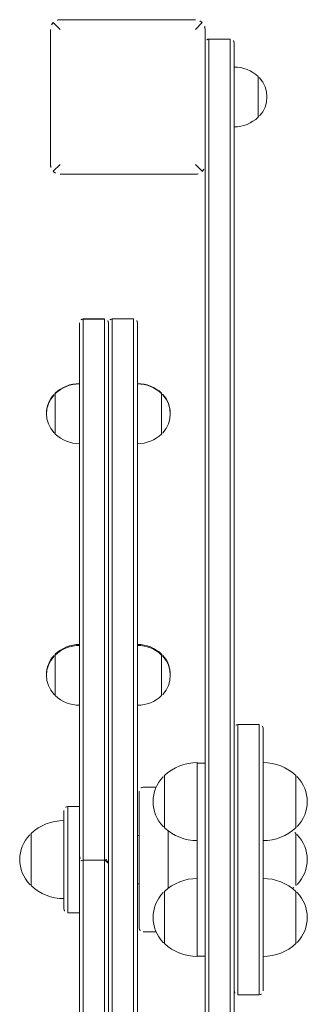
# Model space of a CAD drawing. Header units: metres. Extents: x 5484066 to 5586315, y 5680530 to 5718493.
# Tile 102 of 110: x 5516297.57 to 5516297.719, y 5683362.499 to 5683363.009. Entities that reach past the tile are written whole.
import ezdxf

# ---------------------------------------------------------------- set-up
doc = ezdxf.new("R2010")
doc.units = ezdxf.units.M
doc.layers.add('01-SIM Weglinie-PZT-PTW_06-10-2025$0$A-Plac-Zabaw', color=81, linetype='Continuous')
doc.layers.add('_xref', color=7, linetype='Continuous')

# ---------------------------------------------------------------- blocks, each defined once
blk = doc.blocks.new('01-SIM Weglinie-PZT-PTW_06-10-2025$0$A$C7b74bb24')
at = {"color": 0, "linetype": 'Continuous', "lineweight": 0}
for p, q in [((295254.452, -1639.193), (295251.752, -1639.193)), ((295263.696, -1640.443), (295261.596, -1640.443)), ((295263.743, -1640.443), (295263.696, -1640.443)), ((295277.24, -1640.443), (295275.14, -1640.443)), ((295277.259, -1640.443), (295277.24, -1640.443)), ((295289.102, -1640.693), (295288.749, -1640.34)), ((295296.102, -1640.193), (295289.102, -1640.193)), ((295296.102, -1640.693), (295296.456, -1640.34)), ((295251.926, -1640.893), (295250.552, -1640.893)), ((295255.652, -1640.893), (295251.926, -1640.893)), ((295288.602, -1640.693), (295288.602, -1647.693)), ((295296.602, -1647.693), (295296.602, -1640.693)), ((295250.352, -1641.093), (295251.834, -1641.093)), ((295250.352, -1641.093), (295251.834, -1641.093)), ((295250.352, -1641.093), (295250.352, -1641.693)), ((295251.834, -1641.093), (295255.852, -1641.093)), ((295251.834, -1641.093), (295255.852, -1641.093)), ((295255.852, -1641.093), (295255.852, -1641.693)), ((295225.104, -1641.893), (295252.771, -1641.893)), ((295225.104, -1641.893), (295252.771, -1641.893)), ((295252.773, -1641.693), (295225.304, -1641.693)), ((295252.771, -1641.893), (295253.074, -1641.893)), ((295252.771, -1641.893), (295253.074, -1641.893)), ((295252.874, -1641.693), (295252.773, -1641.693)), ((295252.874, -1641.693), (295252.876, -1641.693)), ((295252.877, -1641.693), (295252.876, -1641.693)), ((295252.877, -1641.693), (295253.274, -1641.693)), ((295253.074, -1641.893), (295253.377, -1641.893)), ((295253.074, -1641.893), (295253.377, -1641.893)), ((295253.074, -1641.893), (295253.074, -1642.993)), ((295253.375, -1641.693), (295253.274, -1641.693)), ((295280.9, -1641.693), (295253.375, -1641.693)), ((295253.377, -1641.893), (295281.1, -1641.893)), ((295253.377, -1641.893), (295281.1, -1641.893)), ((295280.9, -1641.693), (295280.9, -1641.693)), ((295280.901, -1641.693), (295280.9, -1641.693)), ((295281.1, -1641.893), (295281.1, -1641.893)), ((295281.1, -1641.893), (295281.101, -1641.893)), ((295281.1, -1641.893), (295281.1, -1641.893)), ((295281.1, -1641.893), (295281.101, -1641.893)), ((295281.1, -1641.893), (295281.1, -1642.993)), ((295281.101, -1641.893), (295281.101, -1642.993)), ((295252.771, -1642.993), (295225.104, -1642.993)), ((295252.771, -1642.993), (295225.104, -1642.993)), ((295253.074, -1642.993), (295252.771, -1642.993)), ((295253.074, -1642.993), (295252.771, -1642.993)), ((295253.377, -1642.993), (295253.074, -1642.993)), ((295253.377, -1642.993), (295253.074, -1642.993)), ((295281.1, -1642.993), (295253.377, -1642.993)), ((295281.1, -1642.993), (295253.377, -1642.993)), ((295281.101, -1642.993), (295281.1, -1642.993)), ((295281.1, -1642.993), (295281.1, -1642.993)), ((295281.1, -1642.993), (295281.1, -1642.993)), ((295281.101, -1642.993), (295281.1, -1642.993)), ((295225.102, -1643.393), (295281.102, -1643.393)), ((295225.102, -1643.393), (295281.102, -1643.393)), ((295225.304, -1643.193), (295252.773, -1643.193)), ((295280.9, -1643.193), (295252.773, -1643.193)), ((295253.375, -1643.193), (295280.9, -1643.193)), ((295280.902, -1643.193), (295280.9, -1643.193)), ((295281.102, -1644.493), (295281.102, -1643.393)), ((295281.102, -1644.493), (295225.102, -1644.493)), ((295281.102, -1644.493), (295225.102, -1644.493)), ((295225.302, -1644.693), (295280.902, -1644.693)), ((295249.352, -1644.993), (295249.352, -1645.666)), ((295256.652, -1644.793), (295249.552, -1644.793)), ((295251.852, -1644.693), (295251.852, -1644.793)), ((295254.352, -1644.693), (295254.352, -1644.793)), ((295256.852, -1644.993), (295256.852, -1645.666)), ((295251.452, -1646.093), (295248.752, -1646.093)), ((295257.452, -1646.093), (295254.752, -1646.093)), ((295261.596, -1645.943), (295263.616, -1645.943)), ((295263.616, -1645.943), (295263.696, -1645.943)), ((295263.696, -1645.943), (295263.743, -1645.943)), ((295275.14, -1645.943), (295277.159, -1645.943)), ((295277.159, -1645.943), (295277.24, -1645.943)), ((295277.24, -1645.943), (295277.259, -1645.943)), ((295251.62, -1646.293), (295254.584, -1646.293)), ((295254.584, -1646.293), (295251.62, -1646.293)), ((295288.749, -1648.047), (295289.102, -1647.693)), ((295296.102, -1647.693), (295296.456, -1648.047)), ((295234.751, -1648.193), (295271.454, -1648.193)), ((295250.386, -1647.793), (295248.082, -1647.793)), ((295248.102, -1648.193), (295248.102, -1647.793)), ((295255.819, -1647.793), (295250.386, -1647.793)), ((295258.122, -1647.793), (295255.819, -1647.793)), ((295258.102, -1648.193), (295258.102, -1647.793)), ((295273.425, -1648.193), (295271.454, -1648.193)), ((295289.102, -1648.193), (295273.425, -1648.193)), ((295289.102, -1648.193), (295296.102, -1648.193)), ((295271.577, -1648.393), (295234.627, -1648.393)), ((295271.577, -1648.393), (295234.627, -1648.393)), ((295271.577, -1648.393), (295273.425, -1648.393)), ((295271.577, -1648.393), (295273.425, -1648.393)), ((295273.425, -1648.393), (295292.602, -1648.393)), ((295273.425, -1648.393), (295292.602, -1648.393)), ((295295.602, -1648.393), (295292.602, -1648.393)), ((295295.602, -1648.393), (295292.602, -1648.393)), ((295295.602, -1648.393), (295295.602, -1649.493)), ((295234.627, -1649.493), (295271.577, -1649.493)), ((295234.627, -1649.493), (295271.577, -1649.493)), ((295271.454, -1649.693), (295234.751, -1649.693)), ((295271.454, -1649.693), (295273.425, -1649.693)), ((295273.425, -1649.493), (295271.577, -1649.493)), ((295273.425, -1649.493), (295271.577, -1649.493)), ((295292.602, -1649.493), (295273.425, -1649.493)), ((295292.602, -1649.493), (295273.425, -1649.493)), ((295273.425, -1649.693), (295292.602, -1649.693)), ((295292.602, -1649.493), (295295.602, -1649.493)), ((295292.602, -1649.493), (295295.602, -1649.493)), ((295295.402, -1649.693), (295292.602, -1649.693)), ((295246.102, -1649.893), (295250.102, -1649.893)), ((295246.102, -1649.893), (295246.102, -1650.993)), ((295246.102, -1649.893), (295250.102, -1649.893)), ((295256.102, -1649.893), (295250.102, -1649.893)), ((295256.102, -1649.893), (295250.102, -1649.893)), ((295256.102, -1649.893), (295260.102, -1649.893)), ((295256.102, -1649.893), (295260.102, -1649.893)), ((295260.102, -1649.893), (295260.102, -1650.993)), ((295250.102, -1650.993), (295246.102, -1650.993)), ((295250.102, -1650.993), (295246.102, -1650.993)), ((295246.302, -1651.193), (295250.102, -1651.193)), ((295250.102, -1650.993), (295256.102, -1650.993)), ((295250.102, -1650.993), (295256.102, -1650.993)), ((295256.102, -1651.193), (295250.102, -1651.193)), ((295260.102, -1650.993), (295256.102, -1650.993)), ((295260.102, -1650.993), (295256.102, -1650.993)), ((295256.102, -1651.193), (295259.902, -1651.193)), ((295292.602, -1650.943), (295291.552, -1650.943)), ((295293.652, -1650.943), (295292.602, -1650.943)), ((295248.752, -1652.893), (295250.102, -1652.893)), ((295250.102, -1652.893), (295251.452, -1652.893)), ((295251.752, -1652.893), (295254.452, -1652.893)), ((295254.752, -1652.893), (295256.102, -1652.893)), ((295256.102, -1652.893), (295257.452, -1652.893))]:
    blk.add_line(p, q, dxfattribs=at)
for centre, radius, start, end in [((295253.102, -1640.453), 1.847, 45.6975, 134.3025), ((295253.574, -1640.893), 2.492, 136.9795, 180), ((295251.952, -1639.275), 0.2, 134.3025, 155.9656), ((295254.252, -1639.275), 0.2, 24.0344, 45.6975), ((295252.631, -1640.893), 2.492, 0, 43.0205), ((295262.646, -1641.443), 1.45, 47.1564, 132.8436), ((295262.693, -1641.443), 1.45, 47.1564, 90.9251), ((295276.19, -1641.443), 1.45, 47.1564, 132.8436), ((295276.209, -1641.443), 1.45, 47.1564, 90.3832), ((295262.909, -1641.693), 1.812, 136.3972, 180), ((295261.796, -1640.527), 0.2, 132.8436, 155.3279), ((295263.496, -1640.527), 0.2, 24.6721, 47.1564), ((295263.543, -1640.527), 0.2, 24.6721, 47.1564), ((295262.384, -1641.693), 1.812, 0, 43.6028), ((295262.43, -1641.693), 1.812, 0, 43.6028), ((295276.452, -1641.693), 1.812, 136.3972, 180), ((295275.34, -1640.527), 0.2, 132.8436, 155.3279), ((295277.04, -1640.527), 0.2, 24.6721, 47.1564), ((295277.059, -1640.527), 0.2, 24.6721, 47.1564), ((295275.927, -1641.693), 1.812, 0, 43.6028), ((295275.947, -1641.693), 1.812, 0, 43.6028), ((295289.102, -1640.693), 0.5, 135, 180), ((295289.102, -1640.693), 0.5, 90, 135), ((295296.102, -1640.693), 0.5, 45, 90), ((295296.102, -1640.693), 0.5, 0, 45), ((295250.552, -1641.093), 0.2, 90, 180), ((295255.652, -1641.093), 0.2, 0, 90), ((295252.876, -1641.893), 0.2, 5.5918, 90), ((295253.274, -1641.893), 0.2, 90, 180), ((295280.9, -1641.893), 0.2, 0, 90), ((295280.901, -1641.893), 0.2, 0, 90), ((295253.274, -1642.993), 0.2, 180, 270), ((295280.9, -1642.993), 0.2, 270, 0), ((295280.901, -1642.993), 0.2, 270, 0), ((295280.902, -1643.393), 0.2, 0, 90), ((295280.902, -1644.493), 0.2, 270, 0), ((295249.552, -1644.993), 0.2, 90, 180), ((295256.652, -1644.993), 0.2, 0, 90), ((295262.909, -1644.693), 1.812, 180, 223.6028), ((295262.384, -1644.693), 1.812, 316.3972, 0), ((295262.43, -1644.693), 1.812, 316.3972, 0), ((295276.452, -1644.693), 1.812, 180, 223.6028), ((295275.927, -1644.693), 1.812, 316.3972, 0), ((295275.947, -1644.693), 1.812, 316.3972, 0), ((295250.102, -1647.353), 1.847, 45.6975, 134.3025), ((295256.102, -1647.353), 1.847, 45.6975, 134.3025), ((295250.574, -1647.793), 2.492, 136.9795, 180), ((295248.952, -1646.175), 0.2, 134.3025, 155.9656), ((295251.252, -1646.175), 0.2, 24.0344, 45.6975), ((295249.631, -1647.793), 2.492, 0, 43.0205), ((295256.574, -1647.793), 2.492, 136.9795, 180), ((295254.952, -1646.175), 0.2, 134.3025, 155.9656), ((295257.252, -1646.175), 0.2, 24.0344, 45.6975), ((295255.631, -1647.793), 2.492, 0, 43.0205), ((295261.796, -1645.86), 0.2, 204.6721, 227.1564), ((295262.646, -1644.943), 1.45, 227.1564, 312.8436), ((295262.693, -1644.943), 1.45, 269.0749, 312.8436), ((295263.496, -1645.86), 0.2, 312.8436, 335.3279), ((295263.543, -1645.86), 0.2, 312.8436, 335.3279), ((295275.34, -1645.86), 0.2, 204.6721, 227.1564), ((295276.19, -1644.943), 1.45, 227.1564, 312.8436), ((295276.209, -1644.943), 1.45, 269.6168, 312.8436), ((295277.04, -1645.86), 0.2, 312.8436, 335.3279), ((295277.059, -1645.86), 0.2, 312.8436, 335.3279), ((295289.102, -1647.693), 0.5, 180, 225), ((295296.102, -1647.693), 0.5, 315, 0), ((295289.102, -1647.693), 0.5, 225, 270), ((295295.402, -1648.393), 0.2, 0, 90), ((295296.102, -1647.693), 0.5, 270, 315), ((295246.302, -1649.893), 0.2, 90, 180), ((295259.902, -1649.893), 0.2, 0, 90), ((295292.865, -1649.693), 1.813, 180, 223.6028), ((295292.34, -1649.693), 1.812, 316.3972, 0), ((295295.402, -1649.493), 0.2, 270, 360), ((295246.302, -1650.993), 0.2, 180, 270), ((295250.574, -1651.193), 2.492, 180, 223.0205), ((295249.631, -1651.193), 2.492, 316.9795, 0), ((295256.574, -1651.193), 2.492, 180, 223.0205), ((295255.631, -1651.193), 2.492, 316.9795, 0), ((295259.902, -1650.993), 0.2, 270, 0), ((295291.752, -1650.86), 0.2, 204.6721, 227.1564), ((295292.602, -1649.943), 1.45, 227.1564, 312.8436), ((295293.452, -1650.86), 0.2, 312.8436, 335.3279), ((295253.574, -1651.193), 2.492, 217.692, 223.0205), ((295252.631, -1651.193), 2.492, 316.9795, 322.308), ((295248.952, -1652.812), 0.2, 204.0344, 225.6975), ((295250.102, -1651.633), 1.847, 225.6975, 314.3025), ((295251.252, -1652.812), 0.2, 314.3025, 335.9656), ((295251.952, -1652.812), 0.2, 204.0344, 225.6975), ((295253.102, -1651.633), 1.847, 225.6975, 314.3025), ((295254.252, -1652.812), 0.2, 314.3025, 335.9656), ((295254.952, -1652.812), 0.2, 204.0344, 225.6975), ((295256.102, -1651.633), 1.847, 225.6975, 314.3025), ((295257.252, -1652.812), 0.2, 314.3025, 335.9656)]:
    blk.add_arc(centre, radius, start, end, dxfattribs=at)
blk.add_open_spline([(295253.075, -1643.008), (295253.073, -1643.029), (295253.068, -1643.05), (295253.05, -1643.094), (295253.035, -1643.117), (295252.999, -1643.152), (295252.977, -1643.168), (295252.927, -1643.188), (295252.901, -1643.193), (295252.875, -1643.193)], degree=3, knots=[1.2204946, 1.2204946, 1.2204946, 1.2204946, 1.2807568, 1.2807568, 1.3560942, 1.3560942, 1.4314324, 1.4314324, 1.5067706, 1.5067706, 1.5067706, 1.5067706], dxfattribs=at)
blk = doc.blocks.new('01-SIM Weglinie-PZT-PTW_06-10-2025')
at = {"layer": '01-SIM Weglinie-PZT-PTW_06-10-2025$0$A-Plac-Zabaw', "xscale": 0.01, "yscale": 0.01, "zscale": 0.01, "rotation": 89.99999998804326}
blk.add_blockref('01-SIM Weglinie-PZT-PTW_06-10-2025$0$A$C7b74bb24', (5516281.18401, 5680410.04289), dxfattribs=at)

msp = doc.modelspace()

# ---------------------------------------------------------------- block references
at = {"layer": '_xref'}
msp.add_blockref('01-SIM Weglinie-PZT-PTW_06-10-2025', (0, 0), dxfattribs=at)

doc.saveas('drawing.dxf')
